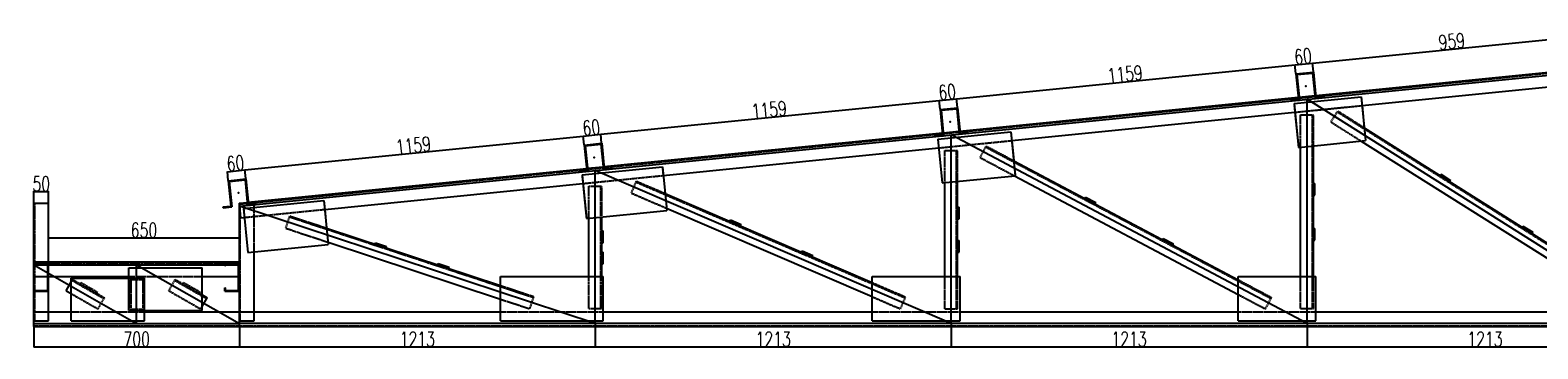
# Model space of a CAD drawing. Header units: feet. Extents: x -13577 to 173285, y -65833 to 34873.
# Tile 28 of 127: x -13339 to -8202, y -12954 to -11869. Entities that reach past the tile are written whole.
import ezdxf

# ---------------------------------------------------------------- set-up
doc = ezdxf.new("R2010")
doc.units = ezdxf.units.FT
doc.header["$LTSCALE"] = 10
doc.header["$MEASUREMENT"] = 0
doc.linetypes.add('HIDDEN', pattern=[0.375, 0.25, -0.125])
doc.layers.get('0').update_dxf_attribs({"linetype": 'CONTINUOUS'})
doc.layers.get('Defpoints').update_dxf_attribs({"linetype": 'CONTINUOUS'})
for name, color, linetype in [('FORIR', 4, 'CONTINUOUS'), ('G', 3, 'CONTINUOUS'), ('TR', 6, 'HIDDEN'), ('TXT1', 7, 'CONTINUOUS')]:
    doc.layers.add(name, color=color, linetype=linetype)
doc.styles.add('1', font='romans.shx', dxfattribs={"width": 0.7, "height": 50})
doc.dimstyles.get("Standard").update_dxf_attribs({"dimtxt": 50, "dimasz": 1, "dimexe": 1, "dimexo": 1, "dimgap": 1, "dimtad": 1, "dimdec": 0, "dimdsep": 46, "dimtxsty": '1', "dimblk": 'ARCHTICK', "dimcen": 3, "dimclrd": 1, "dimclre": 1, "dimclrt": 3, "dimadec": 0, "dimazin": 0, "dimtfac": 1, "dimtdec": 0, "dimtix": 1, "dimtmove": 0, "dimatfit": 3, "dimfxl": 0, "dimtolj": 1, "dimarcsym": 0})

# ---------------------------------------------------------------- blocks, each defined once
blk = doc.blocks.new('3D_INFOM')
blk.add_point((0, 0))
at = {"layer": 'FORIR', "flags": 1}
for tag, p in [('MARK', (7.55, -4.31)), ('NUM_DIS', (7.55, -11.68)), ('NOT_PEZ', (45.73, -11.68)), ('QTA_PEZ', (7.55, -18.55)), ('TIP_PEZ', (45.73, -18.55)), ('TRA_PEZ', (7.55, -26.33)), ('COS_PEZ', (45.73, -26.33)), ('DES_PEZ', (7.55, -33.75))]:
    blk.add_attdef(tag, p, '', height=5, dxfattribs=at)
blk = doc.blocks.new('_ArchTick')
at = {"color": 0, "linetype": 'ByBlock', "const_width": 0.15}
blk.add_lwpolyline([(-0.5, -0.5), (0.5, 0.5)], dxfattribs=at)
blk = doc.blocks.new('*D1427')
at = {"layer": 'Defpoints', "color": 0}
for p in [(-13276.1, -12418.2), (-13326.1, -12457.9), (-13276.1, -12457.9)]:
    blk.add_point(p, dxfattribs=at)
at = {"layer": 'TXT1', "color": 1, "lineweight": -2, "transparency": 16777216}
for p, q in [((-13326.1, -12418.2), (-13327.1, -12418.2)), ((-13326.1, -12456.9), (-13326.1, -12417.2)), ((-13326.1, -12418.2), (-13276.1, -12418.2)), ((-13276.1, -12456.9), (-13276.1, -12417.2)), ((-13276.1, -12418.2), (-13275.1, -12418.2))]:
    blk.add_line(p, q, dxfattribs=at)
blk.add_blockref('_ArchTick', (-13326.1, -12418.2), dxfattribs=at)
at = {"layer": 'TXT1', "color": 1, "lineweight": -2, "transparency": 16777216, "rotation": 180}
blk.add_blockref('_ArchTick', (-13276.1, -12418.2), dxfattribs=at)
at = {"layer": 'TXT1', "color": 3, "transparency": 16777216, "insert": (-13301.1, -12392.2), "char_height": 50, "attachment_point": 5, "style": '1'}
blk.add_mtext('\\A1;50', dxfattribs=at)
blk = doc.blocks.new('*D1429')
at = {"layer": 'Defpoints', "color": 0}
for p in [(-12607.3, -12344.9), (-12604.2, -12375.5), (-12663.9, -12381.5)]:
    blk.add_point(p, dxfattribs=at)
at = {"layer": 'TXT1', "color": 1, "lineweight": -2, "transparency": 16777216}
for p, q in [((-12664, -12380.5), (-12667.1, -12349.8)), ((-12667, -12350.8), (-12607.3, -12344.9)), ((-12604.3, -12374.5), (-12607.4, -12343.9))]:
    blk.add_line(p, q, dxfattribs=at)
for p, rotation in [((-12667, -12350.8), 185.7106021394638), ((-12607.3, -12344.9), 5.710602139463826)]:
    blk.add_blockref('_ArchTick', p, dxfattribs=dict(at, rotation=rotation))
at = {"layer": 'TXT1', "color": 3, "transparency": 16777216, "insert": (-12639.7, -12322), "char_height": 50, "attachment_point": 5, "rotation": 5.7106, "style": '1'}
blk.add_mtext('\\A1;60', dxfattribs=at)
blk = doc.blocks.new('*D1430')
at = {"layer": 'Defpoints', "color": 0}
for p in [(-11454.5, -12229.6), (-11451.4, -12260.3), (-12604.2, -12375.5)]:
    blk.add_point(p, dxfattribs=at)
at = {"layer": 'TXT1', "color": 1, "lineweight": -2, "transparency": 16777216}
for p, q in [((-12607.3, -12344.9), (-11454.5, -12229.6)), ((-11451.5, -12259.3), (-11454.6, -12228.6)), ((-12604.3, -12374.5), (-12607.4, -12343.9))]:
    blk.add_line(p, q, dxfattribs=at)
for p, rotation in [((-11454.5, -12229.6), 5.710602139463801), ((-12607.3, -12344.9), 185.7106021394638)]:
    blk.add_blockref('_ArchTick', p, dxfattribs=dict(at, rotation=rotation))
at = {"layer": 'TXT1', "color": 3, "transparency": 16777216, "insert": (-12033.5, -12261.3), "char_height": 50, "attachment_point": 5, "rotation": 5.7106, "style": '1'}
blk.add_mtext('\\A1;1159', dxfattribs=at)
blk = doc.blocks.new('*D1431')
at = {"layer": 'Defpoints', "color": 0}
for p in [(-11394.8, -12223.6), (-11451.4, -12260.3), (-11391.7, -12254.3)]:
    blk.add_point(p, dxfattribs=at)
at = {"layer": 'TXT1', "color": 1, "lineweight": -2, "transparency": 16777216}
for p, q in [((-11454.5, -12229.6), (-11394.8, -12223.6)), ((-11391.8, -12253.3), (-11394.9, -12222.6)), ((-11451.5, -12259.3), (-11454.6, -12228.6))]:
    blk.add_line(p, q, dxfattribs=at)
for p, rotation in [((-11394.8, -12223.6), 5.710602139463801), ((-11454.5, -12229.6), 185.7106021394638)]:
    blk.add_blockref('_ArchTick', p, dxfattribs=dict(at, rotation=rotation))
at = {"layer": 'TXT1', "color": 3, "transparency": 16777216, "insert": (-11427.2, -12200.7), "char_height": 50, "attachment_point": 5, "rotation": 5.7106, "style": '1'}
blk.add_mtext('\\A1;60', dxfattribs=at)
blk = doc.blocks.new('*D1432')
at = {"layer": 'Defpoints', "color": 0}
for p in [(-10242, -12108.3), (-10238.9, -12139), (-11391.7, -12254.3)]:
    blk.add_point(p, dxfattribs=at)
at = {"layer": 'TXT1', "color": 1, "lineweight": -2, "transparency": 16777216}
for p, q in [((-11394.8, -12223.6), (-10242, -12108.3)), ((-10239, -12138), (-10242.1, -12107.3)), ((-11391.8, -12253.3), (-11394.9, -12222.6))]:
    blk.add_line(p, q, dxfattribs=at)
for p, rotation in [((-10242, -12108.3), 5.710602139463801), ((-11394.8, -12223.6), 185.7106021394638)]:
    blk.add_blockref('_ArchTick', p, dxfattribs=dict(at, rotation=rotation))
at = {"layer": 'TXT1', "color": 3, "transparency": 16777216, "insert": (-10821, -12140.1), "char_height": 50, "attachment_point": 5, "rotation": 5.7106, "style": '1'}
blk.add_mtext('\\A1;1159', dxfattribs=at)
blk = doc.blocks.new('*D1433')
at = {"layer": 'Defpoints', "color": 0}
for p in [(-10182.3, -12102.4), (-10238.9, -12139), (-10179.2, -12133)]:
    blk.add_point(p, dxfattribs=at)
at = {"layer": 'TXT1', "color": 1, "lineweight": -2, "transparency": 16777216}
for p, q in [((-10239, -12138), (-10242.1, -12107.3)), ((-10242, -12108.3), (-10182.3, -12102.4)), ((-10179.3, -12132), (-10182.4, -12101.4))]:
    blk.add_line(p, q, dxfattribs=at)
for p, rotation in [((-10242, -12108.3), 185.7106021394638), ((-10182.3, -12102.4), 5.710602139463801)]:
    blk.add_blockref('_ArchTick', p, dxfattribs=dict(at, rotation=rotation))
at = {"layer": 'TXT1', "color": 3, "transparency": 16777216, "insert": (-10214.7, -12079.5), "char_height": 50, "attachment_point": 5, "rotation": 5.7106, "style": '1'}
blk.add_mtext('\\A1;60', dxfattribs=at)
blk = doc.blocks.new('*D1434')
at = {"layer": 'Defpoints', "color": 0}
for p in [(-9029.5, -11987.1), (-9026.4, -12017.8), (-10179.2, -12133)]:
    blk.add_point(p, dxfattribs=at)
at = {"layer": 'TXT1', "color": 1, "lineweight": -2, "transparency": 16777216}
for p, q in [((-10182.3, -12102.4), (-9029.5, -11987.1)), ((-9026.5, -12016.8), (-9029.6, -11986.1)), ((-10179.3, -12132), (-10182.4, -12101.4))]:
    blk.add_line(p, q, dxfattribs=at)
for p, rotation in [((-9029.5, -11987.1), 5.710602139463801), ((-10182.3, -12102.4), 185.7106021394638)]:
    blk.add_blockref('_ArchTick', p, dxfattribs=dict(at, rotation=rotation))
at = {"layer": 'TXT1', "color": 3, "transparency": 16777216, "insert": (-9608.5, -12018.8), "char_height": 50, "attachment_point": 5, "rotation": 5.7106, "style": '1'}
blk.add_mtext('\\A1;1159', dxfattribs=at)
blk = doc.blocks.new('*D1435')
at = {"layer": 'Defpoints', "color": 0}
for p in [(-9026.4, -12017.8), (-8969.8, -11981.1), (-8966.7, -12011.8)]:
    blk.add_point(p, dxfattribs=at)
at = {"layer": 'TXT1', "color": 1, "lineweight": -2, "transparency": 16777216}
for p, q in [((-9026.5, -12016.8), (-9029.6, -11986.1)), ((-9029.5, -11987.1), (-8969.8, -11981.1)), ((-8966.8, -12010.8), (-8969.9, -11980.1))]:
    blk.add_line(p, q, dxfattribs=at)
for p, rotation in [((-9029.5, -11987.1), 185.7106021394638), ((-8969.8, -11981.1), 5.710602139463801)]:
    blk.add_blockref('_ArchTick', p, dxfattribs=dict(at, rotation=rotation))
at = {"layer": 'TXT1', "color": 3, "transparency": 16777216, "insert": (-9002.2, -11958.2), "char_height": 50, "attachment_point": 5, "rotation": 5.7106, "style": '1'}
blk.add_mtext('\\A1;60', dxfattribs=at)
blk = doc.blocks.new('*D1436')
at = {"layer": 'Defpoints', "color": 0}
for p in [(-8016, -11885.7), (-8012.9, -11916.4), (-8966.7, -12011.8)]:
    blk.add_point(p, dxfattribs=at)
at = {"layer": 'TXT1', "color": 1, "lineweight": -2, "transparency": 16777216}
for p, q in [((-8969.8, -11981.1), (-8016, -11885.7)), ((-8013, -11915.4), (-8016.1, -11884.7)), ((-8966.8, -12010.8), (-8969.9, -11980.1))]:
    blk.add_line(p, q, dxfattribs=at)
for p, rotation in [((-8016, -11885.7), 5.710602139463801), ((-8969.8, -11981.1), 185.7106021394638)]:
    blk.add_blockref('_ArchTick', p, dxfattribs=dict(at, rotation=rotation))
at = {"layer": 'TXT1', "color": 3, "transparency": 16777216, "insert": (-8495.5, -11907.5), "char_height": 50, "attachment_point": 5, "rotation": 5.7106, "style": '1'}
blk.add_mtext('\\A1;959', dxfattribs=at)
blk = doc.blocks.new('*D1532')
at = {"layer": 'Defpoints', "color": 0}
for p in [(-11413.6, -12868), (-10201.1, -12868), (-10201.1, -12946.8)]:
    blk.add_point(p, dxfattribs=at)
at = {"layer": 'TXT1', "color": 1, "lineweight": -2, "transparency": 16777216}
for p, q in [((-11413.6, -12869), (-11413.6, -12947.8)), ((-10201.1, -12869), (-10201.1, -12947.8)), ((-11413.6, -12946.8), (-10201.1, -12946.8))]:
    blk.add_line(p, q, dxfattribs=at)
at = {"layer": 'TXT1', "color": 1, "lineweight": -2, "transparency": 16777216, "rotation": 180}
blk.add_blockref('_ArchTick', (-11413.6, -12946.8), dxfattribs=at)
at = {"layer": 'TXT1', "color": 1, "lineweight": -2, "transparency": 16777216}
blk.add_blockref('_ArchTick', (-10201.1, -12946.8), dxfattribs=at)
at = {"layer": 'TXT1', "color": 3, "transparency": 16777216, "insert": (-10807.4, -12920.8), "char_height": 50, "attachment_point": 5, "style": '1'}
blk.add_mtext('\\A1;1213', dxfattribs=at)
blk = doc.blocks.new('*D1533')
at = {"layer": 'Defpoints', "color": 0}
for p in [(-10201.1, -12868), (-8988.6, -12868), (-8988.6, -12946.8)]:
    blk.add_point(p, dxfattribs=at)
at = {"layer": 'TXT1', "color": 1, "lineweight": -2, "transparency": 16777216}
for p, q in [((-10201.1, -12869), (-10201.1, -12947.8)), ((-8988.6, -12869), (-8988.6, -12947.8)), ((-10201.1, -12946.8), (-8988.6, -12946.8))]:
    blk.add_line(p, q, dxfattribs=at)
at = {"layer": 'TXT1', "color": 1, "lineweight": -2, "transparency": 16777216, "rotation": 180}
blk.add_blockref('_ArchTick', (-10201.1, -12946.8), dxfattribs=at)
at = {"layer": 'TXT1', "color": 1, "lineweight": -2, "transparency": 16777216}
blk.add_blockref('_ArchTick', (-8988.6, -12946.8), dxfattribs=at)
at = {"layer": 'TXT1', "color": 3, "transparency": 16777216, "insert": (-9594.9, -12920.8), "char_height": 50, "attachment_point": 5, "style": '1'}
blk.add_mtext('\\A1;1213', dxfattribs=at)

msp = doc.modelspace()

# ---------------------------------------------------------------- linework, layer by layer
for p, q in [((-12626.1, -12468), (-7776.1, -11983)), ((-8988.6, -12868), (-8988.6, -12104.2)), ((-7776.1, -12868), (-8988.6, -12104.2)), ((-10201.1, -12868), (-10201.1, -12225.5)), ((-8988.6, -12868), (-10201.1, -12225.5)), ((-11413.6, -12868), (-11413.6, -12346.7)), ((-10201.1, -12868), (-11413.6, -12346.7)), ((-11413.6, -12868), (-12626.1, -12468)), ((-13326.1, -12667.9), (-12976.1, -12867.9)), ((-13326.1, -12667.9), (-12626.1, -12667.9)), ((-12976.1, -12667.9), (-12626.1, -12867.9)), ((-12976.1, -12867.9), (-12976.1, -12667.9)), ((-13326.1, -12867.9), (-12626.1, -12867.9)), ((-7776.1, -12868), (-12626.1, -12868))]:
    msp.add_line(p, q)
at = {"layer": 'G'}
for p, q in [((-9026.4, -12017.8), (-8966.7, -12011.8)), ((-9026.4, -12017.8), (-9017.8, -12104.3)), ((-9023.1, -12020.5), (-8969.4, -12015.1)), ((-8969.4, -12015.1), (-8960.8, -12101.6)), ((-8966.7, -12011.8), (-8958.1, -12098.3)), ((-8958.8, -12091.2), (-8005, -11995.8)), ((-9023.1, -12020.5), (-9014.4, -12107)), ((-8801, -12125.7), (-7925.4, -12038.1)), ((-10171.3, -12212.4), (-9018.5, -12097.2)), ((-9044.6, -12107), (-9017.8, -12104.3)), ((-9044.6, -12107), (-9044.3, -12110)), ((-9044.3, -12110), (-9014.4, -12107)), ((-9032.9, -12118.7), (-8804, -12095.8)), ((-9032.9, -12118.7), (-9017.9, -12268)), ((-9015.5, -12096.9), (-8961.8, -12091.5)), ((-8960.8, -12101.6), (-8930.9, -12098.7)), ((-8958.1, -12098.3), (-8931.2, -12095.6)), ((-8931.2, -12095.6), (-8930.9, -12098.7)), ((-8804, -12095.8), (-8789.1, -12245.1)), ((-10238.9, -12139), (-10179.2, -12133)), ((-10238.9, -12139), (-10230.3, -12225.5)), ((-10235.6, -12141.7), (-10181.9, -12136.4)), ((-10235.6, -12141.7), (-10226.9, -12228.3)), ((-10181.9, -12136.4), (-10173.3, -12222.9)), ((-10179.2, -12133), (-10170.6, -12219.6)), ((-9994.8, -12245), (-9029.9, -12148.6)), ((-9029.9, -12148.6), (-9017.9, -12268)), ((-8801, -12125.7), (-8793.5, -12201.1)), ((-11383.8, -12333.7), (-10231, -12218.4)), ((-10257.1, -12228.2), (-10230.3, -12225.5)), ((-10246.5, -12240.1), (-9997.7, -12215.2)), ((-10228, -12218.1), (-10174.3, -12212.8)), ((-10173.3, -12222.9), (-10143.4, -12219.9)), ((-10170.6, -12219.6), (-10143.7, -12216.9)), ((-10143.7, -12216.9), (-10143.4, -12219.9)), ((-9997.7, -12215.2), (-9982.8, -12364.4)), ((-8793.5, -12201.1), (-7987.1, -12709.1)), ((-11451.4, -12260.3), (-11391.7, -12254.3)), ((-11451.4, -12260.3), (-11442.8, -12346.8)), ((-11448.1, -12263), (-11394.4, -12257.6)), ((-11448.1, -12263), (-11439.4, -12349.5)), ((-11394.4, -12257.6), (-11385.8, -12344.1)), ((-11391.7, -12254.3), (-11383.1, -12340.8)), ((-11182.1, -12363.8), (-10243.5, -12269.9)), ((-10257.1, -12228.2), (-10256.8, -12231.2)), ((-10256.8, -12231.2), (-10226.9, -12228.3)), ((-10246.5, -12240.1), (-10231.6, -12389.3)), ((-9994.8, -12245), (-9987.9, -12313.6)), ((-9017.9, -12268), (-8789.1, -12245.1)), ((-9010.6, -12708), (-9010.6, -12267.2)), ((-8966.6, -12708), (-8966.6, -12262.8)), ((-8803.9, -12246.6), (-7987.1, -12761.1)), ((-9987.9, -12313.6), (-9223.6, -12718.6)), ((-12663.9, -12381.5), (-12604.2, -12375.5)), ((-12660.6, -12384.2), (-12606.9, -12378.9)), ((-12606.9, -12378.9), (-12598.3, -12465.4)), ((-12604.2, -12375.5), (-12595.6, -12462.1)), ((-12596.3, -12454.9), (-11443.5, -12339.7)), ((-11469.6, -12349.5), (-11442.8, -12346.8)), ((-11469.6, -12349.5), (-11469.3, -12352.5)), ((-11469.3, -12352.5), (-11439.4, -12349.5)), ((-11458.7, -12361.3), (-11185.1, -12333.9)), ((-11458.7, -12361.3), (-11443.8, -12510.5)), ((-11440.5, -12339.4), (-11386.8, -12334)), ((-11385.8, -12344.1), (-11355.9, -12341.2)), ((-11383.1, -12340.8), (-11356.2, -12338.1)), ((-11356.2, -12338.1), (-11355.9, -12341.2)), ((-11185.1, -12333.9), (-11170.2, -12483.2)), ((-10231.6, -12389.3), (-9982.8, -12364.4)), ((-9985.4, -12364.7), (-9223.6, -12768.4)), ((-8535.7, -12363.5), (-8533, -12359.3)), ((-8533, -12359.3), (-8499.2, -12380.6)), ((-12663.9, -12381.5), (-12655.3, -12468)), ((-12660.6, -12384.2), (-12651.9, -12470.8)), ((-12335.3, -12479.1), (-11455.7, -12391.1)), ((-11176, -12424.9), (-10470.5, -12728.2)), ((-10223.1, -12708), (-10223.1, -12388.5)), ((-10179.1, -12708), (-10179.1, -12384.1)), ((-8966.6, -12390.8), (-8961.6, -12390.8)), ((-8966.6, -12430.8), (-8961.6, -12430.8)), ((-8961.6, -12430.8), (-8961.6, -12390.8)), ((-8501.8, -12384.8), (-8499.2, -12380.6)), ((-13326.1, -12457.9), (-13276.1, -12457.9)), ((-13326.1, -12877.9), (-13326.1, -12457.9)), ((-13276.1, -12857.9), (-13276.1, -12457.9)), ((-12682.1, -12470.7), (-12655.3, -12468)), ((-12682.1, -12470.7), (-12681.8, -12473.7)), ((-12681.8, -12473.7), (-12651.9, -12470.8)), ((-12627.1, -12458), (-12626.1, -12457.9)), ((-12627.1, -12458), (-12622.1, -12507.8)), ((-12626.1, -12457.9), (-12599.3, -12455.3)), ((-12626.1, -12457.9), (-12626.1, -12457.9)), ((-12626.1, -12457.9), (-12599, -12457.9)), ((-12626.1, -12878), (-12626.1, -12457.9)), ((-12611.9, -12476.6), (-12338.2, -12449.2)), ((-12611.9, -12476.6), (-12597, -12625.9)), ((-12598.3, -12465.4), (-12568.4, -12462.4)), ((-12596, -12457.9), (-12576.1, -12457.9)), ((-12595.6, -12462.1), (-12568.7, -12459.4)), ((-12576.1, -12460.1), (-12576.1, -12457.9)), ((-12576.1, -12473), (-12576.1, -12463.2)), ((-12568.7, -12459.4), (-12568.4, -12462.4)), ((-12338.2, -12449.2), (-12323.3, -12598.5)), ((-12335.3, -12479.1), (-12328.9, -12542.9)), ((-11171, -12475), (-11170.2, -12483.2)), ((-11171, -12475), (-10470.5, -12776.1)), ((-10179.1, -12471.5), (-10174.1, -12471.5)), ((-10174.1, -12511.5), (-10174.1, -12471.5)), ((-9745.8, -12441.9), (-9743.5, -12437.4)), ((-9743.5, -12437.4), (-9708.1, -12456.2)), ((-9710.5, -12460.6), (-9708.1, -12456.2)), ((-12622.1, -12507.8), (-12608.9, -12506.5)), ((-11443.8, -12510.5), (-11170.2, -12483.2)), ((-11435.6, -12708), (-11435.6, -12509.7)), ((-11391.6, -12708), (-11391.6, -12505.3)), ((-10955.2, -12519.8), (-10953.3, -12515.2)), ((-10953.3, -12515.2), (-10916.5, -12531)), ((-10918.5, -12535.6), (-10916.5, -12531)), ((-10179.1, -12511.5), (-10174.1, -12511.5)), ((-12328.9, -12542.9), (-11736.8, -12738.2)), ((-11391.6, -12552.6), (-11386.6, -12552.6)), ((-11386.6, -12592.6), (-11386.6, -12552.6)), ((-10179.1, -12584.5), (-10174.1, -12584.5)), ((-10174.1, -12624.5), (-10174.1, -12584.5)), ((-9480.7, -12582.3), (-9478.4, -12577.9)), ((-9478.4, -12577.9), (-9443, -12596.6)), ((-8966.6, -12543.8), (-8961.6, -12543.8)), ((-8966.6, -12583.8), (-8961.6, -12583.8)), ((-8961.6, -12583.8), (-8961.6, -12543.8)), ((-8255.6, -12539.9), (-8253, -12535.7)), ((-8253, -12535.7), (-8219.1, -12557)), ((-8221.8, -12561.3), (-8219.1, -12557)), ((-12597, -12625.9), (-12323.3, -12598.5)), ((-12576.1, -12857.9), (-12576.1, -12623.8)), ((-12324.1, -12590.8), (-11736.8, -12784.5)), ((-12164.3, -12597.2), (-12162.7, -12592.4)), ((-12162.7, -12592.4), (-12124.8, -12604.9)), ((-12126.3, -12609.7), (-12124.8, -12604.9)), ((-11391.6, -12592.6), (-11386.6, -12592.6)), ((-11391.6, -12624.6), (-11386.6, -12624.6)), ((-11386.6, -12664.6), (-11386.6, -12624.6)), ((-10710.9, -12624.9), (-10708.9, -12620.3)), ((-10708.9, -12620.3), (-10672.1, -12636.1)), ((-10674.1, -12640.7), (-10672.1, -12636.1)), ((-10179.1, -12624.5), (-10174.1, -12624.5)), ((-9445.4, -12601), (-9443, -12596.6)), ((-13326.1, -12657.9), (-12626.1, -12657.9)), ((-13326.1, -12669.9), (-13323.5, -12669.9)), ((-13323.5, -12669.9), (-13323.5, -12660.6)), ((-13323.5, -12660.6), (-13278.8, -12660.6)), ((-13278.8, -12755.3), (-13278.8, -12660.6)), ((-13003.1, -12677.9), (-12753.1, -12677.9)), ((-13003.1, -12822.9), (-13003.1, -12677.9)), ((-12753.1, -12822.9), (-12753.1, -12677.9)), ((-12676.1, -12669.9), (-12676.1, -12657.9)), ((-12676.1, -12669.9), (-12673.5, -12669.9)), ((-12673.5, -12660.6), (-12628.8, -12660.6)), ((-12673.5, -12669.9), (-12673.5, -12660.6)), ((-12628.8, -12755.3), (-12628.8, -12660.6)), ((-11950.6, -12667.7), (-11949.1, -12662.9)), ((-11949.1, -12662.9), (-11911.1, -12675.4)), ((-11912.7, -12680.2), (-11911.1, -12675.4)), ((-11391.6, -12664.6), (-11386.6, -12664.6)), ((-13326.1, -12707.9), (-13278.8, -12707.9)), ((-13276.1, -12707.9), (-13003.1, -12707.9)), ((-13216.3, -12756), (-13199.1, -12726)), ((-13199.1, -12712.9), (-12949.1, -12712.9)), ((-13199.1, -12857.9), (-13199.1, -12712.9)), ((-12949.1, -12857.9), (-12949.1, -12712.9)), ((-12753.1, -12707.9), (-12628.8, -12707.9)), ((-11736.8, -12858), (-11736.8, -12708)), ((-11736.8, -12708), (-11386.8, -12708)), ((-11386.8, -12858), (-11386.8, -12708)), ((-10470.5, -12858), (-10470.5, -12708)), ((-10470.5, -12708), (-10170.5, -12708)), ((-10170.5, -12858), (-10170.5, -12708)), ((-9223.6, -12858), (-9223.6, -12708)), ((-9223.6, -12708), (-8958.6, -12708)), ((-8958.6, -12858), (-8958.6, -12708)), ((-13326.1, -12745.9), (-13323.5, -12745.9)), ((-13326.1, -12757.9), (-13276.1, -12757.9)), ((-13323.5, -12755.3), (-13323.5, -12745.9)), ((-13323.5, -12755.3), (-13278.8, -12755.3)), ((-13216.3, -12756), (-13199.1, -12765.8)), ((-12753.1, -12770), (-12735.9, -12779.8)), ((-12753.1, -12809.9), (-12735.9, -12779.8)), ((-12676.1, -12745.9), (-12673.5, -12745.9)), ((-12676.1, -12757.9), (-12676.1, -12745.9)), ((-12676.1, -12757.9), (-12626.1, -12757.9)), ((-12673.5, -12755.3), (-12673.5, -12745.9)), ((-12673.5, -12755.3), (-12628.8, -12755.3)), ((-13326.1, -12827.9), (-13199.1, -12827.9)), ((-13003.1, -12822.9), (-12753.1, -12822.9)), ((-12949.1, -12827.9), (-12626.1, -12827.9)), ((-12626.1, -12828), (-11736.8, -12828)), ((-11386.8, -12828), (-10470.5, -12828)), ((-10170.5, -12828), (-9223.6, -12828)), ((-8958.6, -12828), (-7987.1, -12828)), ((-13326.1, -12857.9), (-13276.1, -12857.9)), ((-13326.1, -12877.9), (-12626.1, -12877.9)), ((-13199.1, -12857.9), (-12949.1, -12857.9)), ((-12626.1, -12857.9), (-12576.1, -12857.9)), ((-12626.1, -12878), (-2226.1, -12877.9)), ((-11736.8, -12858), (-11386.8, -12858)), ((-10470.5, -12858), (-10170.5, -12858)), ((-9223.6, -12858), (-8958.6, -12858))]:
    msp.add_line(p, q, dxfattribs=at)
at = {"layer": 'TR'}
for p, q in [((-12626.8, -12461.1), (-7780.8, -11976.5)), ((-9032.9, -12118.7), (-9029.9, -12148.6)), ((-9018.5, -12097.2), (-9015.5, -12096.9)), ((-8961.8, -12091.5), (-8958.8, -12091.2)), ((-8804, -12095.8), (-8801, -12125.7)), ((-9029.9, -12148.6), (-8801, -12125.7)), ((-9010.6, -12267.2), (-9010.6, -12157.8)), ((-9010.6, -12157.8), (-8966.6, -12157.8)), ((-8969.8, -12816.8), (-8969.8, -12157.8)), ((-8966.6, -12262.8), (-8966.6, -12157.8)), ((-8906.9, -12181.7), (-8883.5, -12144.5)), ((-8885.2, -12147.2), (-8883.5, -12144.5)), ((-8885.2, -12147.2), (-7875.7, -12783)), ((-8883.5, -12144.5), (-8793.5, -12201.1)), ((-10231, -12218.4), (-10228, -12218.1)), ((-10174.3, -12212.8), (-10171.3, -12212.4)), ((-9997.7, -12215.2), (-9994.8, -12245)), ((-8906.9, -12181.7), (-8803.9, -12246.6)), ((-8793.5, -12201.1), (-8793.1, -12205.2)), ((-10246.5, -12240.1), (-10243.5, -12269.9)), ((-10243.5, -12269.9), (-9994.8, -12245)), ((-10102.2, -12302.8), (-10081.6, -12263.9)), ((-10083.1, -12266.8), (-9111.1, -12781.8)), ((-10081.6, -12263.9), (-9987.9, -12313.6)), ((-10223.1, -12388.5), (-10223.1, -12278.5)), ((-10223.1, -12278.5), (-10179.1, -12278.5)), ((-10182.3, -12817.5), (-10182.3, -12278.5)), ((-10179.1, -12384.1), (-10179.1, -12278.5)), ((-10102.2, -12302.8), (-9985.4, -12364.7)), ((-9987.9, -12313.6), (-9982.8, -12364.4)), ((-11458.7, -12361.3), (-11455.7, -12391.1)), ((-11455.7, -12391.1), (-11182.1, -12363.8)), ((-11443.5, -12339.7), (-11440.5, -12339.4)), ((-11386.8, -12334), (-11383.8, -12333.7)), ((-11185.1, -12333.9), (-11182.1, -12363.8)), ((-11455.7, -12391.1), (-11443.8, -12510.5)), ((-11435.6, -12509.7), (-11435.6, -12400.6)), ((-11435.6, -12400.6), (-11391.6, -12400.6)), ((-11394.8, -12816.6), (-11394.8, -12400.6)), ((-11391.6, -12505.3), (-11391.6, -12400.6)), ((-11290.5, -12423.6), (-11273.1, -12383.2)), ((-11290.5, -12423.6), (-11171, -12475)), ((-11274.4, -12386.1), (-11273.1, -12383.2)), ((-11274.4, -12386.1), (-10357.5, -12780.3)), ((-11273.1, -12383.2), (-11176, -12424.9)), ((-11176, -12424.9), (-11175.6, -12428.6)), ((-13323.1, -12857.9), (-13323.1, -12457.9)), ((-12626.1, -12457.9), (-12626.1, -12457.9)), ((-12623.1, -12857.9), (-12623.1, -12457.9)), ((-12611.9, -12476.6), (-12608.9, -12506.5)), ((-12608.9, -12506.5), (-12335.3, -12479.1)), ((-12599.3, -12455.3), (-12596.3, -12454.9)), ((-12599, -12457.9), (-12596, -12457.9)), ((-12576.1, -12463.2), (-12576.1, -12460.1)), ((-12576.1, -12623.8), (-12576.1, -12473)), ((-12338.2, -12449.2), (-12335.3, -12479.1)), ((-12467.7, -12543.4), (-12454, -12501.6)), ((-12455, -12504.6), (-12454, -12501.6)), ((-12455, -12504.6), (-11624, -12778.8)), ((-12454, -12501.6), (-12328.9, -12542.9)), ((-12467.7, -12543.4), (-12324.1, -12590.8)), ((-8255.6, -12539.9), (-8253, -12535.7)), ((-13326.1, -12661), (-12626.1, -12661)), ((-13278.8, -12707.9), (-13276.1, -12707.9)), ((-13199.1, -12726), (-13194.5, -12717.8)), ((-13196.1, -12720.6), (-13087.5, -12782.6)), ((-13194.5, -12717.8), (-13085.9, -12779.8)), ((-13168.4, -12732.7), (-13166, -12728.4)), ((-13166, -12728.4), (-13109.5, -12760.6)), ((-13003.1, -12707.9), (-12753.1, -12707.9)), ((-13003.1, -12731.4), (-12998.1, -12731.4)), ((-12998.1, -12717.4), (-12954.1, -12717.4)), ((-12998.1, -12818.4), (-12998.1, -12717.4)), ((-12994.9, -12818.4), (-12994.9, -12717.4)), ((-12954.1, -12818.4), (-12954.1, -12717.4)), ((-12866.3, -12756), (-12844.5, -12717.8)), ((-12846.1, -12720.6), (-12737.5, -12782.6)), ((-12844.5, -12717.8), (-12753.1, -12770)), ((-12818.4, -12732.7), (-12816, -12728.4)), ((-12816, -12728.4), (-12759.5, -12760.6)), ((-12628.8, -12707.9), (-12626.1, -12707.9)), ((-11736.8, -12738.2), (-11623, -12775.7)), ((-11435.6, -12816.6), (-11435.6, -12708)), ((-11391.6, -12816.6), (-11391.6, -12708)), ((-10470.5, -12728.2), (-10356.2, -12777.3)), ((-10223.1, -12817.5), (-10223.1, -12708)), ((-10179.1, -12817.5), (-10179.1, -12708)), ((-9223.6, -12718.6), (-9109.6, -12779)), ((-9010.6, -12816.8), (-9010.6, -12708)), ((-8966.6, -12816.8), (-8966.6, -12708)), ((-13199.1, -12765.8), (-13107.8, -12818)), ((-13146.7, -12745.1), (-13144.2, -12740.8)), ((-13133.7, -12752.6), (-13131.2, -12748.2)), ((-13112, -12765), (-13109.5, -12760.6)), ((-13107.8, -12818), (-13085.9, -12779.8)), ((-13003.1, -12764.4), (-12998.1, -12764.4)), ((-13003.1, -12771.4), (-12998.1, -12771.4)), ((-12866.3, -12756), (-12757.8, -12818)), ((-12796.7, -12745.1), (-12794.2, -12740.8)), ((-12783.7, -12752.6), (-12781.2, -12748.2)), ((-12762, -12765), (-12759.5, -12760.6)), ((-11736.8, -12784.5), (-11636.8, -12817.5)), ((-11636.8, -12817.5), (-11623, -12775.7)), ((-11624, -12778.8), (-11623, -12775.7)), ((-10470.5, -12776.1), (-10373.6, -12817.8)), ((-10373.6, -12817.8), (-10356.2, -12777.3)), ((-10357.5, -12780.3), (-10356.2, -12777.3)), ((-9223.6, -12768.4), (-9130.2, -12817.9)), ((-9130.2, -12817.9), (-9109.6, -12779)), ((-9111.1, -12781.8), (-9109.6, -12779)), ((-13199.1, -12827.9), (-12949.1, -12827.9)), ((-13003.1, -12804.4), (-12998.1, -12804.4)), ((-12998.1, -12818.4), (-12954.1, -12818.4)), ((-12757.8, -12818), (-12753.1, -12809.9)), ((-11736.8, -12828), (-11386.8, -12828)), ((-11435.6, -12816.6), (-11391.6, -12816.6)), ((-10470.5, -12828), (-10170.5, -12828)), ((-10223.1, -12817.5), (-10179.1, -12817.5)), ((-9223.6, -12828), (-8958.6, -12828)), ((-9010.6, -12816.8), (-8966.6, -12816.8)), ((-13326.1, -12874.9), (-12626.1, -12874.9)), ((-12626.1, -12874.9), (-2226.1, -12874.9)), ((-12626.1, -12877.9), (-12626.1, -12878)), ((-12626.1, -12878), (-12626.1, -12878))]:
    msp.add_line(p, q, dxfattribs=at)

# ---------------------------------------------------------------- block references
at = {"xscale": 10, "yscale": 10, "zscale": 10}
for p in [(-8992.1, -12059.6), (-10204.6, -12180.8), (-11417.1, -12302.1), (-12629.6, -12423.3), (-13277.5, -12707.9), (-12627.5, -12707.9)]:
    msp.add_blockref('3D_INFOM', p, dxfattribs=at)

# ---------------------------------------------------------------- dimensions: what is measured, and where the dimension line sits
at = {"layer": 'TXT1'}
for base, p1, p2, picture, middle in [((-8016, -11885.7), (-8966.7, -12011.8), (-8012.9, -11916.4), '*D1436', (-8495.5, -11907.5)), ((-8969.8, -11981.1), (-9026.4, -12017.8), (-8966.7, -12011.8), '*D1435', (-9002.2, -11958.2)), ((-9029.5, -11987.1), (-10179.2, -12133), (-9026.4, -12017.8), '*D1434', (-9608.5, -12018.8)), ((-10182.3, -12102.4), (-10238.9, -12139), (-10179.2, -12133), '*D1433', (-10214.7, -12079.5)), ((-10242, -12108.3), (-11391.7, -12254.3), (-10238.9, -12139), '*D1432', (-10821, -12140.1)), ((-11394.8, -12223.6), (-11451.4, -12260.3), (-11391.7, -12254.3), '*D1431', (-11427.2, -12200.7)), ((-11454.5, -12229.6), (-12604.2, -12375.5), (-11451.4, -12260.3), '*D1430', (-12033.5, -12261.3))]:
    dim = msp.add_linear_dim(base=base, p1=p1, p2=p2, angle=185.7106, dimstyle='Standard', override={"dimtxt": 3, "dimtmove": 1}, dxfattribs=at)
    dim.commit()
    dim.dimension.update_dxf_attribs({"geometry": picture, "text_midpoint": middle})
dim = msp.add_aligned_dim(p1=(-12663.9, -12381.5), p2=(-12604.2, -12375.5), distance=30.8, dimstyle='Standard', override={"dimtxt": 3}, dxfattribs=at)
dim.commit()
dim.dimension.update_dxf_attribs({"geometry": '*D1429', "text_midpoint": (-12639.7, -12322)})
for base, p1, p2, override, picture, middle in [((-13276.1, -12418.2), (-13326.1, -12457.9), (-13276.1, -12457.9), {"dimtxt": 3}, '*D1427', (-13301.1, -12392.2)), ((-10201.1183297, -12946.8407671), (-11413.6183297, -12867.9813239), (-10201.1183297, -12867.9813239), {"dimtxt": 3, "dimtmove": 1}, '*D1532', (-10807.3683297, -12920.8407671)), ((-8988.6183297, -12946.8407671), (-10201.1183297, -12867.9813239), (-8988.6183297, -12867.9813239), {"dimtxt": 3, "dimtmove": 1}, '*D1533', (-9594.8683297, -12920.8407671))]:
    dim = msp.add_linear_dim(base=base, p1=p1, p2=p2, dimstyle='Standard', override=override, dxfattribs=at)
    dim.commit()
    dim.dimension.update_dxf_attribs({"geometry": picture, "text_midpoint": middle})
for base, p1, p2, override in [((-12626.1, -12575.8), (-13276.1, -12657.9), (-12626.1, -12657.9), {"dimtxt": 3}), ((-12626.1, -12946.8), (-13326.1, -12877.9), (-12626.1, -12878), {"dimtxt": 3}), ((-11413.6183, -12946.8408), (-12626.1293, -12877.9813), (-11413.6183, -12867.9813), {"dimtxt": 3, "dimtmove": 1}), ((-7776.118327, -12946.840767), (-8988.61833, -12867.981324), (-7776.118327, -12867.981318), {"dimtxt": 3, "dimtmove": 1})]:
    msp.add_linear_dim(base=base, p1=p1, p2=p2, dimstyle='Standard', override=override, dxfattribs=at).render()

doc.saveas('drawing.dxf')
